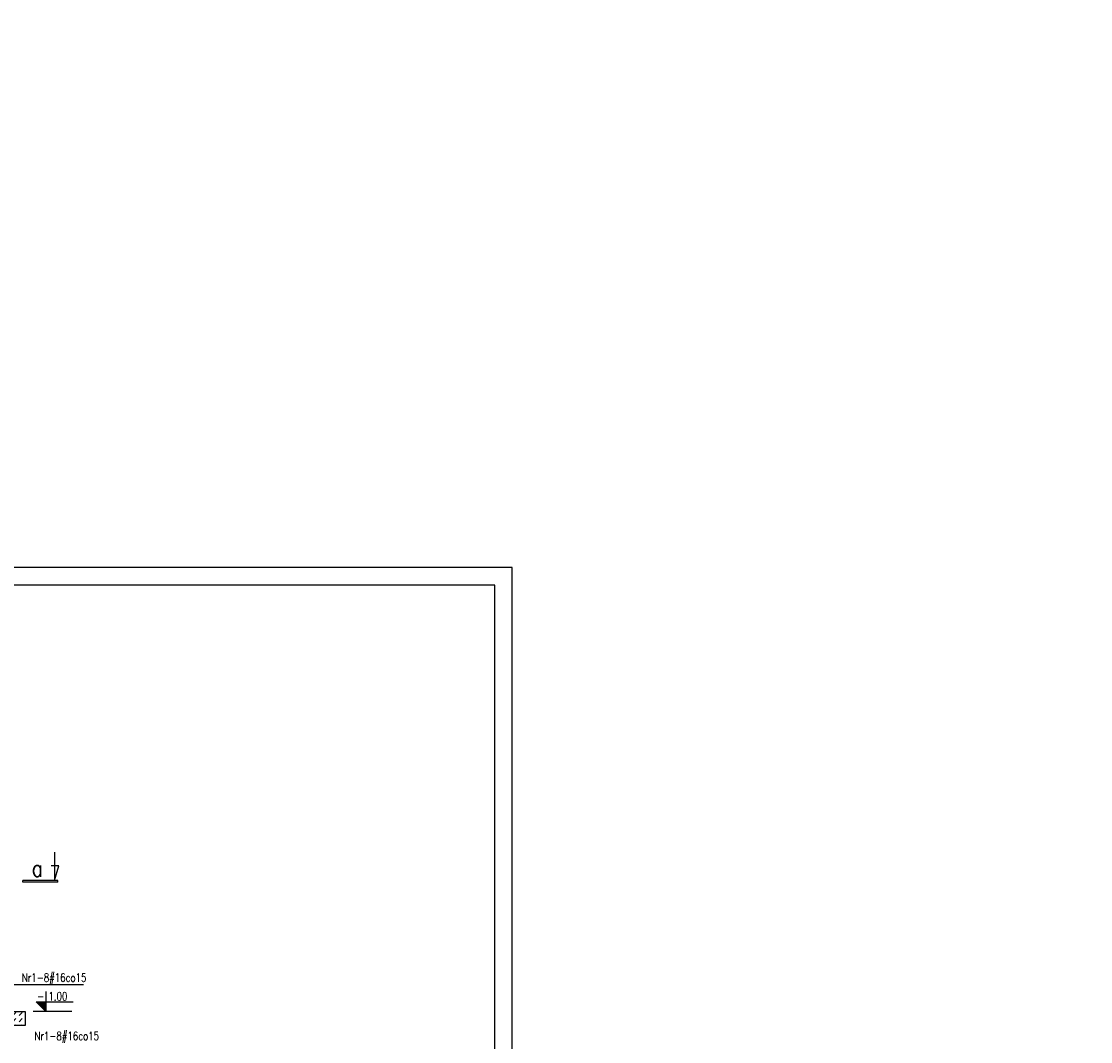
# Model space of a CAD drawing. Header units: millimetres. Extents: x 1283012 to 1317293, y -98285 to -69720.
# Tile 12 of 24: x 1296380 to 1304021, y -91033 to -83741. Entities that reach past the tile are written whole.
import ezdxf
from ezdxf.enums import TextEntityAlignment as Align

# ---------------------------------------------------------------- set-up
doc = ezdxf.new("R2010")
doc.units = ezdxf.units.MM
doc.header["$LTSCALE"] = 250
for name, color, linetype in [('11 - opisy TXT2', 4, 'Continuous'), ('111 - opisy TXT3', 2, 'Continuous'), ('2 - linie odniesienia opisy', 8, 'Continuous'), ('3 - linia 1', 1, 'Continuous'), ('5', 8, 'Continuous'), ('8 - zbrojenie', 8, 'Continuous'), ('9 - kreskowanie', 1, 'Continuous')]:
    doc.layers.add(name, color=color, linetype=linetype)
doc.styles.add('TXT2', font='simplex.shx', dxfattribs={"width": 0.8, "height": 60})
doc.styles.add('TXT3', font='simplex.shx', dxfattribs={"width": 0.8, "height": 120})

# ---------------------------------------------------------------- blocks, each defined once
blk = doc.blocks.new('P8')
at = {"layer": '111 - opisy TXT3', "linetype": 'Continuous'}
for p, q in [((9.6, 5.1), (-90.8, 5.1)), ((-90.8, 5.1), (-90.8, 0.1)), ((9.6, 0.1), (-90.8, 0.1)), ((0, -80.9), (0, 0)), ((0, 0), (12.3, -41.7)), ((9.6, 5.1), (9.6, 0.1)), ((12.3, -41.7), (-9.2, -41.7))]:
    blk.add_line(p, q, dxfattribs=at)
at = {"layer": '111 - opisy TXT3', "style": 'TXT3', "width": 0.8}
blk.add_attdef('NR', text='', height=48, dxfattribs=at).set_placement((-21.6, -58.5), align=Align.RIGHT)
blk = doc.blocks.new('poz')
at = {"layer": '2 - linie odniesienia opisy', "linetype": 'Continuous'}
blk.add_lwpolyline([(0, 58), (0, 0), (-27.4, 28), (78.3, 28)], dxfattribs=at)
at = {"layer": '2 - linie odniesienia opisy', "color": 4, "linetype": 'Continuous', "style": 'TXT2', "width": 0.75}
blk.add_attdef('POZ', (-29.7, 32), '', height=24, dxfattribs=at)

msp = doc.modelspace()

# ---------------------------------------------------------------- hatches: boundary and pattern name
at = {"layer": '2 - linie odniesienia opisy'}
msp.add_hatch(color=256, dxfattribs=at).paths.add_polyline_path([(1296485.57, -90748.53), (1296553.98, -90818.53), (1296553.98, -90748.53)])
at = {"layer": '9 - kreskowanie'}
h = msp.add_hatch(dxfattribs=at)
h.set_pattern_fill('DASH', color=8, scale=10, angle=45)
h.set_pattern_definition([(45, (127447.946, -77600.293), (0, 44.9012806), [31.75, -31.75])])
h.paths.add_polyline_path([(1295107.37, -90818.53), (1296407.37, -90818.53), (1296407.37, -90918.53), (1295107.37, -90918.53)])
h.paths.add_polyline_path([(1295170.8, -90915), (1296042.23, -90919.31), (1296042.23, -90823.31), (1295170.8, -90819)])

# ---------------------------------------------------------------- linework, layer by layer
at = {"layer": '111 - opisy TXT3'}
msp.add_lwpolyline([(1285662.38, -98019.75), (1299762.38, -98019.75), (1299762.38, -87769.75), (1285662.38, -87769.75)], close=True, dxfattribs=at)
at = {"layer": '2 - linie odniesienia opisy'}
for p, q in [((1296553.98, -90818.53), (1296485.57, -90748.53)), ((1296740.38, -90818.53), (1296463.34, -90818.53))]:
    msp.add_line(p, q, dxfattribs=at)
msp.add_lwpolyline([(1285037.38, -98144.75), (1299887.38, -98144.75), (1299887.38, -87644.75), (1285037.38, -87644.75)], close=True, dxfattribs=at)
at = {"layer": '3 - linia 1'}
msp.add_lwpolyline([(1295107.37, -90818.53), (1296407.37, -90818.53), (1296407.37, -90918.53), (1295107.37, -90918.53)], close=True, dxfattribs=at)
at = {"layer": '8 - zbrojenie'}
msp.add_lwpolyline([(1296184.33, -90768.53), (1296184.33, -90624.77), (1296824.33, -90624.77)], dxfattribs=at)

# ---------------------------------------------------------------- block references
at = {"layer": '2 - linie odniesienia opisy'}
ref = msp.add_blockref('P8', (1296616.6, -89879.92), dxfattribs=dict(at, xscale=-2.5, yscale=2.5, zscale=2.5, rotation=180))
ref.add_attrib('NR', 'a', dxfattribs={"layer": '111 - opisy TXT3', "height": 120, "style": 'TXT3', "width": 0.8}).set_placement((1296531.84, -89853.73), align=Align.RIGHT)
ref = msp.add_blockref('poz', (1296553.98, -90818.53), dxfattribs=dict(at, xscale=2.5, yscale=2.5, zscale=2.5))
ref.add_attrib('POZ', '- 1.00', (1296492.32, -90738.52), dxfattribs={"layer": '5', "color": 4, "linetype": 'Continuous', "height": 60, "style": 'TXT3', "width": 0.75})

# ---------------------------------------------------------------- texts
at = {"layer": '11 - opisy TXT2', "style": 'TXT3', "width": 0.75}
for p in [(1296383.36, -90604.82), (1296473.75, -91022.15)]:
    msp.add_text('Nr1-8#16co15', height=60, dxfattribs=at).set_placement(p)
at = {"layer": '11 - opisy TXT2', "insert": (1292669.2, -83747.4), "char_height": 60, "attachment_point": 1, "style": 'TXT3'}
msp.add_mtext_dynamic_manual_height_columns('\\pi-180,l180,t180;{\\H2x;\\C2;Uwagi:\\P\\H0.5x;\\P\\H1.0256x;\\C256;1.^IRysunek rozpatrywać łącznie z projektem architektury, pozostałymi projektami branżowymi oraz opisem technicznym.\\P\\A1;\\H0.975x;2.^IWszystkie wymiary i poziomy, należy rozpatrywać łącznie z projektem architektury oraz pozostałymi projektami branżowymi.\\P\\H1.0256x;3.^IZabezpieczenie przeciwwilgociowe ścian fundamentowych oraz fundamentów wg opisu technicznego konstrukcji.\\P4.^IPoziom posadowienia przyjęto równy -1.85m względem poziomu ±0.00 budynku, któremu odpowiada rzędna 196.71 m n.p.m. \\P5.^IW ławach fundamentowych zakotwić startery rdzeni i słupa.\\P6.^IOtulina zbrojenia fundamentów 5cm. Otulina zbrojenia pozostałych elementów 2.5cm.}', width=2688.6264, gutter_width=2400, heights=[0], dxfattribs=at)

doc.saveas('drawing.dxf')
